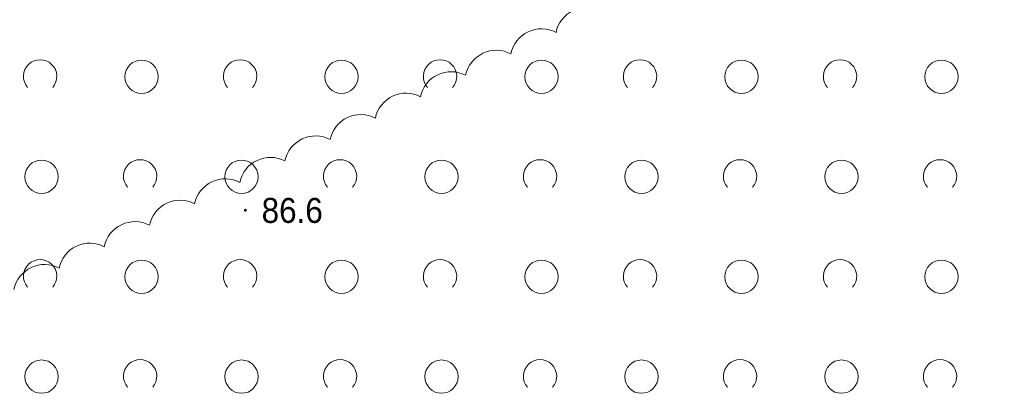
# Model space of a CAD drawing. Header units: metres. Extents: x 6540907 to 6541833, y 5893434 to 5894895.
# Tile 43 of 256: x 6541149 to 6541179, y 5893692 to 5893703. Entities that reach past the tile are written whole.
import ezdxf

# ---------------------------------------------------------------- set-up
doc = ezdxf.new("R2010")
doc.units = ezdxf.units.M
doc.header["$MEASUREMENT"] = 0
doc.layers.get('0').update_dxf_attribs({"color": 2, "linetype": 'CONTINUOUS', "lineweight": 5})
for name, color, linetype, lineweight in [('pikieta naturalna', 251, 'CONTINUOUS', 9), ('pikieta naturalna-Atr2', 251, 'CONTINUOUS', 9), ('zadrzewienie  zakrzewienie', 252, 'CONTINUOUS', 15)]:
    doc.layers.add(name, color=color, linetype=linetype, lineweight=lineweight)
doc.layers.add('z_i_masywy_grupy', color=7, linetype='CONTINUOUS', lineweight=13, true_color=0x7f926c)
doc.styles.get("Standard").update_dxf_attribs({"font": 'Arial', "width": 0.75})

# ---------------------------------------------------------------- blocks, each defined once
blk = doc.blocks.new('PW01')
at = {"linetype": 'Continuous', "lineweight": 13}
h = blk.add_hatch(color=0, dxfattribs=at)
edge = h.paths.add_edge_path()
edge.add_arc((0, 0), 0.045, 0, 360)
blk = doc.blocks.new('OTZK1')
at = {"color": 0, "linetype": 'Continuous'}
blk.add_circle((0, 0), 0.5, dxfattribs=at)
blk = doc.blocks.new('OTZK2')
at = {"color": 0, "linetype": 'Continuous'}
blk.add_arc((0, 0), 0.5, 318.85, 221.162, dxfattribs=at)

msp = doc.modelspace()

# ---------------------------------------------------------------- linework, layer by layer
at = {"layer": 'z_i_masywy_grupy', "linetype": 'Continuous'}
msp.add_lwpolyline([(6541149.039, 5893695.064, -0.5), (6541150.394, 5893695.707, -0.5), (6541151.749, 5893696.35, -0.5), (6541153.104, 5893696.993, -0.5), (6541154.46, 5893697.636, -0.5), (6541155.815, 5893698.279, -0.5), (6541157.17, 5893698.922, -0.5), (6541158.525, 5893699.564, -0.5), (6541159.881, 5893700.207, -0.5), (6541161.236, 5893700.85, -0.5), (6541162.591, 5893701.493, -0.5), (6541163.946, 5893702.136, -0.5), (6541165.302, 5893702.779, -0.5), (6541166.657, 5893703.422, -0.5), (6541168.012, 5893704.065, -0.5), (6541169.367, 5893704.708, -0.5), (6541170.723, 5893705.351, -0.5), (6541172.078, 5893705.993, -0.5), (6541173.433, 5893706.636, -0.5), (6541174.788, 5893707.279, -0.5), (6541176.144, 5893707.922, -0.5), (6541177.499, 5893708.565, -0.5), (6541178.854, 5893709.208, -0.5)], format="xyb", dxfattribs=at)

# ---------------------------------------------------------------- block references
at = {"layer": 'pikieta naturalna', "linetype": 'Continuous', "lineweight": 13}
msp.add_blockref('PW01', (6541155.98, 5893697.443), dxfattribs=at)
at = {"layer": 'zadrzewienie  zakrzewienie', "linetype": 'Continuous', "lineweight": 18}
for name, p in [('OTZK2', (6541149.824, 5893701.46)), ('OTZK1', (6541152.866, 5893701.449)), ('OTZK2', (6541155.824, 5893701.46)), ('OTZK1', (6541158.866, 5893701.449)), ('OTZK2', (6541161.824, 5893701.46)), ('OTZK1', (6541164.866, 5893701.449)), ('OTZK2', (6541167.824, 5893701.46)), ('OTZK1', (6541170.866, 5893701.449)), ('OTZK2', (6541173.824, 5893701.46)), ('OTZK1', (6541176.866, 5893701.449)), ('OTZK1', (6541149.866, 5893698.449)), ('OTZK2', (6541152.824, 5893698.46)), ('OTZK1', (6541155.866, 5893698.449)), ('OTZK2', (6541158.824, 5893698.46)), ('OTZK1', (6541161.866, 5893698.449)), ('OTZK2', (6541164.824, 5893698.46)), ('OTZK1', (6541167.866, 5893698.449)), ('OTZK2', (6541170.824, 5893698.46)), ('OTZK1', (6541173.866, 5893698.449)), ('OTZK2', (6541176.824, 5893698.46)), ('OTZK2', (6541149.824, 5893695.46)), ('OTZK1', (6541152.866, 5893695.449)), ('OTZK2', (6541155.824, 5893695.46)), ('OTZK1', (6541158.866, 5893695.449)), ('OTZK2', (6541161.824, 5893695.46)), ('OTZK1', (6541164.866, 5893695.449)), ('OTZK2', (6541167.824, 5893695.46)), ('OTZK1', (6541170.866, 5893695.449)), ('OTZK2', (6541173.824, 5893695.46)), ('OTZK1', (6541176.866, 5893695.449)), ('OTZK1', (6541149.866, 5893692.449)), ('OTZK2', (6541152.824, 5893692.46)), ('OTZK1', (6541155.866, 5893692.449)), ('OTZK2', (6541158.824, 5893692.46)), ('OTZK1', (6541161.866, 5893692.449)), ('OTZK2', (6541164.824, 5893692.46)), ('OTZK1', (6541167.866, 5893692.449)), ('OTZK2', (6541170.824, 5893692.46)), ('OTZK1', (6541173.866, 5893692.449)), ('OTZK2', (6541176.824, 5893692.46))]:
    msp.add_blockref(name, p, dxfattribs=at)

# ---------------------------------------------------------------- texts
at = {"layer": 'pikieta naturalna-Atr2', "width": 0.9}
msp.add_text('86.6', height=0.75, dxfattribs=at).set_placement((6541156.47, 5893697.063))

doc.saveas('drawing.dxf')
